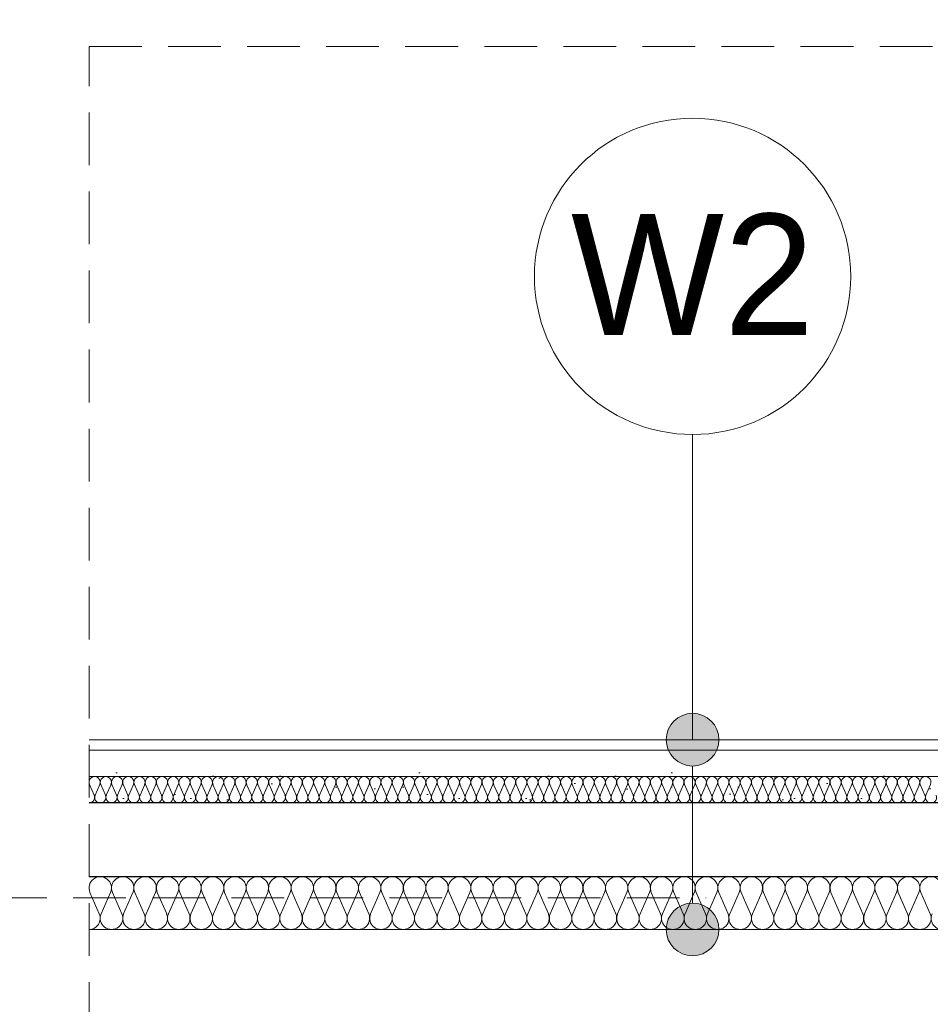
# Model space of a CAD drawing. Extents: x -264238 to -24649, y 31125 to 167795.
# Tile 16 of 256: x -239270 to -237542, y 78808 to 80676. Entities that reach past the tile are written whole.
import ezdxf

# ---------------------------------------------------------------- set-up
doc = ezdxf.new("R2010")
doc.units = 0
doc.header["$MEASUREMENT"] = 0
doc.linetypes.add('Krawędzie ukryte', pattern=[150, 100, -50])
for name, color, linetype, lineweight in [('A-Opisy_Nr_Pióra__21', 7, 'Continuous', 9), ('Arch opisy_Nr_Pióra__1', 7, 'Continuous', 25), ('Arch opisy_Nr_Pióra__21', 7, 'Continuous', 9), ('Arch schody_Nr_Pióra__21', 7, 'Continuous', 9), ('arch wypelnienia_Nr_Pióra__101', 8, 'Continuous', 13), ('Istniejące stropy_Nr_Pióra__1', 7, 'Continuous', 25), ('Istniejące stropy_Nr_Pióra__5', 7, 'Continuous', 13)]:
    doc.layers.add(name, color=color, linetype=linetype, lineweight=lineweight)
doc.layers.add('Arch ocieplenie', color=7, linetype='Continuous')
doc.layers.add('Arch opisy', color=7, linetype='Continuous')
for name, color, linetype, lineweight, true_color in [('Arch ocieplenie_Nr_Pióra__25', 7, 'Continuous', 13, 0x40a5ff), ('Arch ocieplenie_Nr_Pióra__4', 7, 'Continuous', 9, 0x029e21), ('Arch stropy_Nr_Pióra__25', 7, 'Continuous', 13, 0x40a5ff)]:
    doc.layers.add(name, color=color, linetype=linetype, lineweight=lineweight, true_color=true_color)
doc.styles.add('GENERATED_STYLE_5', font='txt')
doc.dimstyles.new('GENERATED_STYLE__13', dxfattribs={"dimtxt": 0.18, "dimasz": 273.6, "dimexe": 0.18, "dimexo": 0.0625, "dimgap": 0.09, "dimtad": 0, "dimtih": 1, "dimtoh": 1, "dimdec": 4, "dimzin": 0, "dimdsep": 46, "dimcen": 0.09, "dimadec": 0, "dimazin": 0, "dimtfac": 1, "dimtdec": 4, "dimtmove": 0, "dimatfit": 3, "dimldrblk": 'ARROWHEAD_5', "dimfxl": 0, "dimtolj": 1, "dimtzin": 0, "dimarcsym": 0})
doc.dimstyles.new('GENERATED_STYLE__15', dxfattribs={"dimtxt": 0.18, "dimasz": 145.92, "dimexe": 0.18, "dimexo": 0.0625, "dimgap": 0.09, "dimtad": 0, "dimtih": 1, "dimtoh": 1, "dimdec": 4, "dimzin": 0, "dimdsep": 46, "dimcen": 0.09, "dimadec": 0, "dimazin": 0, "dimtfac": 1, "dimtdec": 4, "dimtmove": 0, "dimatfit": 3, "dimldrblk": 'ARROWHEAD_5', "dimfxl": 0, "dimtolj": 1, "dimtzin": 0, "dimarcsym": 0})

# ---------------------------------------------------------------- blocks, each defined once
blk = doc.blocks.new('Izolacja cieplna 14_202', base_point=(-239138.4, 79189.6))
at = {"layer": 'Arch ocieplenie_Nr_Pióra__25', "linetype": 'Continuous'}
for p, q in [((-239137.6, 79224.7), (-239128.7, 79204.5)), ((-239126.9, 79204.5), (-239118, 79224.7)), ((-239116.3, 79224.7), (-239107.4, 79204.5)), ((-239105.6, 79204.5), (-239096.7, 79224.7)), ((-239095, 79224.7), (-239086.1, 79204.5)), ((-239084.3, 79204.5), (-239075.4, 79224.7)), ((-239073.7, 79224.7), (-239064.8, 79204.5)), ((-239063, 79204.5), (-239054.1, 79224.7)), ((-239052.4, 79224.7), (-239043.5, 79204.5)), ((-239041.7, 79204.5), (-239032.8, 79224.7)), ((-239031.1, 79224.7), (-239022.2, 79204.5)), ((-239020.4, 79204.5), (-239011.5, 79224.7)), ((-239009.8, 79224.7), (-239000.9, 79204.5)), ((-238999.1, 79204.5), (-238990.2, 79224.7)), ((-238988.5, 79224.7), (-238979.6, 79204.5)), ((-238977.8, 79204.5), (-238969, 79224.7)), ((-238967.2, 79224.7), (-238958.3, 79204.5)), ((-238956.5, 79204.5), (-238947.7, 79224.7)), ((-238945.9, 79224.7), (-238937, 79204.5)), ((-238935.2, 79204.5), (-238926.4, 79224.7)), ((-238924.6, 79224.7), (-238915.7, 79204.5)), ((-238913.9, 79204.5), (-238905.1, 79224.7)), ((-238903.3, 79224.7), (-238894.4, 79204.5)), ((-238892.6, 79204.5), (-238883.8, 79224.7)), ((-238882, 79224.7), (-238873.1, 79204.5)), ((-238871.3, 79204.5), (-238862.5, 79224.7)), ((-238860.7, 79224.7), (-238851.8, 79204.5)), ((-238850, 79204.5), (-238841.2, 79224.7)), ((-238839.4, 79224.7), (-238830.5, 79204.5)), ((-238828.7, 79204.5), (-238819.9, 79224.7)), ((-238818.1, 79224.7), (-238809.2, 79204.5)), ((-238807.4, 79204.5), (-238798.6, 79224.7)), ((-238796.8, 79224.7), (-238787.9, 79204.5)), ((-238786.1, 79204.5), (-238777.3, 79224.7)), ((-238775.5, 79224.7), (-238766.6, 79204.5)), ((-238764.8, 79204.5), (-238756, 79224.7)), ((-238754.2, 79224.7), (-238745.3, 79204.5)), ((-238743.5, 79204.5), (-238734.7, 79224.7)), ((-238732.9, 79224.7), (-238724, 79204.5)), ((-238722.2, 79204.5), (-238713.4, 79224.7)), ((-238711.6, 79224.7), (-238702.7, 79204.5)), ((-238700.9, 79204.5), (-238692.1, 79224.7)), ((-238690.3, 79224.7), (-238681.4, 79204.5)), ((-238679.6, 79204.5), (-238670.8, 79224.7)), ((-238669, 79224.7), (-238660.1, 79204.5)), ((-238658.3, 79204.5), (-238649.5, 79224.7)), ((-238647.7, 79224.7), (-238638.8, 79204.5)), ((-238637, 79204.5), (-238628.2, 79224.7)), ((-238626.4, 79224.7), (-238617.5, 79204.5)), ((-238615.7, 79204.5), (-238606.9, 79224.7)), ((-238605.1, 79224.7), (-238596.2, 79204.5)), ((-238594.4, 79204.5), (-238585.6, 79224.7)), ((-238583.8, 79224.7), (-238574.9, 79204.5)), ((-238573.1, 79204.5), (-238564.3, 79224.7)), ((-238562.5, 79224.7), (-238553.6, 79204.5)), ((-238551.8, 79204.5), (-238543, 79224.7)), ((-238541.2, 79224.7), (-238532.3, 79204.5)), ((-238530.5, 79204.5), (-238521.7, 79224.7)), ((-238519.9, 79224.7), (-238511, 79204.5)), ((-238509.2, 79204.5), (-238500.4, 79224.7)), ((-238498.6, 79224.7), (-238489.7, 79204.5)), ((-238487.9, 79204.5), (-238479.1, 79224.7)), ((-238477.3, 79224.7), (-238468.4, 79204.5)), ((-238466.6, 79204.5), (-238457.8, 79224.7)), ((-238456, 79224.7), (-238447.1, 79204.5)), ((-238445.3, 79204.5), (-238436.5, 79224.7)), ((-238434.7, 79224.7), (-238425.8, 79204.5)), ((-238424, 79204.5), (-238415.2, 79224.7)), ((-238413.4, 79224.7), (-238404.5, 79204.5)), ((-238402.7, 79204.5), (-238393.9, 79224.7)), ((-238392.1, 79224.7), (-238383.2, 79204.5)), ((-238381.4, 79204.5), (-238372.6, 79224.7)), ((-238370.8, 79224.7), (-238361.9, 79204.5)), ((-238360.1, 79204.5), (-238351.3, 79224.7)), ((-238349.5, 79224.7), (-238340.6, 79204.5)), ((-238338.8, 79204.5), (-238330, 79224.7)), ((-238328.2, 79224.7), (-238319.3, 79204.5)), ((-238317.6, 79204.5), (-238308.7, 79224.7)), ((-238306.9, 79224.7), (-238298, 79204.5)), ((-238296.3, 79204.5), (-238287.4, 79224.7)), ((-238285.6, 79224.7), (-238276.7, 79204.5)), ((-238275, 79204.5), (-238266.1, 79224.7)), ((-238264.3, 79224.7), (-238255.4, 79204.5)), ((-238253.7, 79204.5), (-238244.8, 79224.7)), ((-238243, 79224.7), (-238234.1, 79204.5)), ((-238232.4, 79204.5), (-238223.5, 79224.7)), ((-238221.7, 79224.7), (-238212.8, 79204.5)), ((-238211.1, 79204.5), (-238202.2, 79224.7)), ((-238200.4, 79224.7), (-238191.5, 79204.5)), ((-238189.8, 79204.5), (-238180.9, 79224.7)), ((-238179.1, 79224.7), (-238170.2, 79204.5)), ((-238168.5, 79204.5), (-238159.6, 79224.7)), ((-238157.8, 79224.7), (-238149, 79204.5)), ((-238147.2, 79204.5), (-238138.3, 79224.7)), ((-238136.5, 79224.7), (-238127.7, 79204.5)), ((-238125.9, 79204.5), (-238117, 79224.7)), ((-238115.2, 79224.7), (-238106.4, 79204.5)), ((-238104.6, 79204.5), (-238095.7, 79224.7)), ((-238093.9, 79224.7), (-238085.1, 79204.5)), ((-238083.3, 79204.5), (-238074.4, 79224.7)), ((-238072.6, 79224.7), (-238063.8, 79204.5)), ((-238062, 79204.5), (-238053.1, 79224.7)), ((-238051.3, 79224.7), (-238042.5, 79204.5)), ((-238040.7, 79204.5), (-238031.8, 79224.7)), ((-238030, 79224.7), (-238021.2, 79204.5)), ((-238019.4, 79204.5), (-238010.5, 79224.7)), ((-238008.7, 79224.7), (-237999.9, 79204.5)), ((-237998.1, 79204.5), (-237989.2, 79224.7)), ((-237987.4, 79224.7), (-237978.6, 79204.5)), ((-237976.8, 79204.5), (-237967.9, 79224.7)), ((-237966.1, 79224.7), (-237957.3, 79204.5)), ((-237955.5, 79204.5), (-237946.6, 79224.7)), ((-237944.8, 79224.7), (-237936, 79204.5)), ((-237934.2, 79204.5), (-237925.3, 79224.7)), ((-237923.5, 79224.7), (-237914.7, 79204.5)), ((-237912.9, 79204.5), (-237904, 79224.7)), ((-237902.2, 79224.7), (-237893.4, 79204.5)), ((-237891.6, 79204.5), (-237882.7, 79224.7)), ((-237880.9, 79224.7), (-237872.1, 79204.5)), ((-237870.3, 79204.5), (-237861.4, 79224.7)), ((-237859.6, 79224.7), (-237850.8, 79204.5)), ((-237849, 79204.5), (-237840.1, 79224.7)), ((-237838.3, 79224.7), (-237829.5, 79204.5)), ((-237827.7, 79204.5), (-237818.8, 79224.7)), ((-237817, 79224.7), (-237808.2, 79204.5)), ((-237806.4, 79204.5), (-237797.5, 79224.7)), ((-237795.7, 79224.7), (-237786.9, 79204.5)), ((-237785.1, 79204.5), (-237776.2, 79224.7)), ((-237774.4, 79224.7), (-237765.6, 79204.5)), ((-237763.8, 79204.5), (-237754.9, 79224.7)), ((-237753.1, 79224.7), (-237744.3, 79204.5)), ((-237742.5, 79204.5), (-237733.6, 79224.7)), ((-237731.8, 79224.7), (-237723, 79204.5)), ((-237721.2, 79204.5), (-237712.3, 79224.7)), ((-237710.5, 79224.7), (-237701.7, 79204.5)), ((-237699.9, 79204.5), (-237691, 79224.7)), ((-237689.2, 79224.7), (-237680.4, 79204.5)), ((-237678.6, 79204.5), (-237669.7, 79224.7)), ((-237667.9, 79224.7), (-237659.1, 79204.5)), ((-237657.3, 79204.5), (-237648.4, 79224.7)), ((-237646.6, 79224.7), (-237637.8, 79204.5)), ((-237636, 79204.5), (-237627.1, 79224.7)), ((-237625.3, 79224.7), (-237616.5, 79204.5)), ((-237614.7, 79204.5), (-237605.8, 79224.7)), ((-237604, 79224.7), (-237595.2, 79204.5)), ((-237593.4, 79204.5), (-237584.5, 79224.7)), ((-237582.7, 79224.7), (-237573.9, 79204.5)), ((-237572.1, 79204.5), (-237563.2, 79224.7)), ((-237561.4, 79224.7), (-237552.6, 79204.5)), ((-237550.8, 79204.5), (-237541.9, 79224.7))]:
    blk.add_line(p, q, dxfattribs=at)
for centre, start_param, end_param in [((-239127.8, 79228.9), 5.870392, 9.837571), ((-239106.5, 79228.9), 5.870392, 9.837571), ((-239085.2, 79228.9), 5.870392, 9.837571), ((-239063.9, 79228.9), 5.870392, 9.837571), ((-239042.6, 79228.9), 5.870392, 9.837571), ((-239021.3, 79228.9), 5.870392, 9.837571), ((-239000, 79228.9), 5.870392, 9.837571), ((-238978.7, 79228.9), 5.870392, 9.837571), ((-238957.4, 79228.9), 5.870392, 9.837571), ((-238936.1, 79228.9), 5.870392, 9.837571), ((-238914.8, 79228.9), 5.870392, 9.837571), ((-238893.5, 79228.9), 5.870392, 9.837571), ((-238872.2, 79228.9), 5.870392, 9.837571), ((-238850.9, 79228.9), 5.870392, 9.837571), ((-238829.6, 79228.9), 5.870392, 9.837571), ((-238808.3, 79228.9), 5.870392, 9.837571), ((-238787, 79228.9), 5.870392, 9.837571), ((-238765.7, 79228.9), 5.870392, 9.837571), ((-238744.4, 79228.9), 5.870392, 9.837571), ((-238723.1, 79228.9), 5.870392, 9.837571), ((-238701.8, 79228.9), 5.870392, 9.837571), ((-238680.5, 79228.9), 5.870392, 9.837571), ((-238659.2, 79228.9), 5.870392, 9.837571), ((-238637.9, 79228.9), 5.870392, 9.837571), ((-238616.6, 79228.9), 5.870392, 9.837571), ((-238595.3, 79228.9), 5.870392, 9.837571), ((-238574, 79228.9), 5.870392, 9.837571), ((-238552.7, 79228.9), 5.870392, 9.837571), ((-238531.4, 79228.9), 5.870392, 9.837571), ((-238510.1, 79228.9), 5.870392, 9.837571), ((-238488.8, 79228.9), 5.870392, 9.837571), ((-238467.5, 79228.9), 5.870392, 9.837571), ((-238446.2, 79228.9), 5.870392, 9.837571), ((-238424.9, 79228.9), 5.870392, 9.837571), ((-238403.6, 79228.9), 5.870392, 9.837571), ((-238382.3, 79228.9), 5.870392, 9.837571), ((-238361, 79228.9), 5.870392, 9.837571), ((-238339.7, 79228.9), 5.870392, 9.837571), ((-238318.4, 79228.9), 5.870392, 9.837571), ((-238297.1, 79228.9), 5.870392, 9.837571), ((-238275.8, 79228.9), 5.870392, 9.837571), ((-238254.5, 79228.9), 5.870392, 9.837571), ((-238233.3, 79228.9), 5.870392, 9.837571), ((-238212, 79228.9), 5.870392, 9.837571), ((-238190.7, 79228.9), 5.870392, 9.837571), ((-238169.4, 79228.9), 5.870392, 9.837571), ((-238148.1, 79228.9), 5.870392, 9.837571), ((-238126.8, 79228.9), 5.870392, 9.837571), ((-238105.5, 79228.9), 5.870392, 9.837571), ((-238084.2, 79228.9), 5.870392, 9.837571), ((-238062.9, 79228.9), 5.870392, 9.837571), ((-238041.6, 79228.9), 5.870392, 9.837571), ((-238020.3, 79228.9), 5.870392, 9.837571), ((-237999, 79228.9), 5.870392, 9.837571), ((-237977.7, 79228.9), 5.870392, 9.837571), ((-237956.4, 79228.9), 5.870392, 9.837571), ((-237935.1, 79228.9), 5.870392, 9.837571), ((-237913.8, 79228.9), 5.870392, 9.837571), ((-237892.5, 79228.9), 5.870392, 9.837571), ((-237871.2, 79228.9), 5.870392, 9.837571), ((-237849.9, 79228.9), 5.870392, 9.837571), ((-237828.6, 79228.9), 5.870392, 9.837571), ((-237807.3, 79228.9), 5.870392, 9.837571), ((-237786, 79228.9), 5.870392, 9.837571), ((-237764.7, 79228.9), 5.870392, 9.837571), ((-237743.4, 79228.9), 5.870392, 9.837571), ((-237722.1, 79228.9), 5.870392, 9.837571), ((-237700.8, 79228.9), 5.870392, 9.837571), ((-237679.5, 79228.9), 5.870392, 9.837571), ((-237658.2, 79228.9), 5.870392, 9.837571), ((-237636.9, 79228.9), 5.870392, 9.837571), ((-237615.6, 79228.9), 5.870392, 9.837571), ((-237594.3, 79228.9), 5.870392, 9.837571), ((-237573, 79228.9), 5.870392, 9.837571), ((-237551.7, 79228.9), 5.870392, 9.837571), ((-239138.4, 79200.2), 4.712389, 6.695979), ((-239117.1, 79200.2), 2.7288, 6.695979), ((-239095.8, 79200.2), 2.7288, 6.695979), ((-239074.5, 79200.2), 2.7288, 6.695979), ((-239053.3, 79200.2), 2.7288, 6.695979), ((-239032, 79200.2), 2.7288, 6.695979), ((-239010.7, 79200.2), 2.7288, 6.695979), ((-238989.4, 79200.2), 2.7288, 6.695979), ((-238968.1, 79200.2), 2.7288, 6.695979), ((-238946.8, 79200.2), 2.7288, 6.695979), ((-238925.5, 79200.2), 2.7288, 6.695979), ((-238904.2, 79200.2), 2.7288, 6.695979), ((-238882.9, 79200.2), 2.7288, 6.695979), ((-238861.6, 79200.2), 2.7288, 6.695979), ((-238840.3, 79200.2), 2.7288, 6.695979), ((-238819, 79200.2), 2.7288, 6.695979), ((-238797.7, 79200.2), 2.7288, 6.695979), ((-238776.4, 79200.2), 2.7288, 6.695979), ((-238755.1, 79200.2), 2.7288, 6.695979), ((-238733.8, 79200.2), 2.7288, 6.695979), ((-238712.5, 79200.2), 2.7288, 6.695979), ((-238691.2, 79200.2), 2.7288, 6.695979), ((-238669.9, 79200.2), 2.7288, 6.695979), ((-238648.6, 79200.2), 2.7288, 6.695979), ((-238627.3, 79200.2), 2.7288, 6.695979), ((-238606, 79200.2), 2.7288, 6.695979), ((-238584.7, 79200.2), 2.7288, 6.695979), ((-238563.4, 79200.2), 2.7288, 6.695979), ((-238542.1, 79200.2), 2.7288, 6.695979), ((-238520.8, 79200.2), 2.7288, 6.695979), ((-238499.5, 79200.2), 2.7288, 6.695979), ((-238478.2, 79200.2), 2.7288, 6.695979), ((-238456.9, 79200.2), 2.7288, 6.695979), ((-238435.6, 79200.2), 2.7288, 6.695979), ((-238414.3, 79200.2), 2.7288, 6.695979), ((-238393, 79200.2), 2.7288, 6.695979), ((-238371.7, 79200.2), 2.7288, 6.695979), ((-238350.4, 79200.2), 2.7288, 6.695979), ((-238329.1, 79200.2), 2.7288, 6.695979), ((-238307.8, 79200.2), 2.7288, 6.695979), ((-238286.5, 79200.2), 2.7288, 6.695979), ((-238265.2, 79200.2), 2.7288, 6.695979), ((-238243.9, 79200.2), 2.7288, 6.695979), ((-238222.6, 79200.2), 2.7288, 6.695979), ((-238201.3, 79200.2), 2.7288, 6.695979), ((-238180, 79200.2), 2.7288, 6.695979), ((-238158.7, 79200.2), 2.7288, 6.695979), ((-238137.4, 79200.2), 2.7288, 6.695979), ((-238116.1, 79200.2), 2.7288, 6.695979), ((-238094.8, 79200.2), 2.7288, 6.695979), ((-238073.5, 79200.2), 2.7288, 6.695979), ((-238052.2, 79200.2), 2.7288, 6.695979), ((-238030.9, 79200.2), 2.7288, 6.695979), ((-238009.6, 79200.2), 2.7288, 6.695979), ((-237988.3, 79200.2), 2.7288, 6.695979), ((-237967, 79200.2), 2.7288, 6.695979), ((-237945.7, 79200.2), 2.7288, 6.695979), ((-237924.4, 79200.2), 2.7288, 6.695979), ((-237903.1, 79200.2), 2.7288, 6.695979), ((-237881.8, 79200.2), 2.7288, 6.695979), ((-237860.5, 79200.2), 2.7288, 6.695979), ((-237839.2, 79200.2), 2.7288, 6.695979), ((-237817.9, 79200.2), 2.7288, 6.695979), ((-237796.6, 79200.2), 2.7288, 6.695979), ((-237775.3, 79200.2), 2.7288, 6.695979), ((-237754, 79200.2), 2.7288, 6.695979), ((-237732.7, 79200.2), 2.7288, 6.695979), ((-237711.4, 79200.2), 2.7288, 6.695979), ((-237690.1, 79200.2), 2.7288, 6.695979), ((-237668.8, 79200.2), 2.7288, 6.695979), ((-237647.5, 79200.2), 2.7288, 6.695979), ((-237626.2, 79200.2), 2.7288, 6.695979), ((-237604.9, 79200.2), 2.7288, 6.695979), ((-237583.6, 79200.2), 2.7288, 6.695979), ((-237562.3, 79200.2), 2.7288, 6.695979), ((-237541, 79200.2), 2.7288, 6.695979)]:
    blk.add_ellipse(centre, major_axis=(10.6, 0), ratio=0.99855, start_param=start_param, end_param=end_param, dxfattribs=at)
blk = doc.blocks.new('Izolacja cieplna 14_208', base_point=(-235858.4, 78949.6))
at = {"layer": 'Arch ocieplenie_Nr_Pióra__4', "linetype": 'Continuous'}
for p, q in [((-239118.9, 78979.4), (-239136.7, 79019.8)), ((-239097.6, 79019.8), (-239115.4, 78979.4)), ((-239076.3, 78979.4), (-239094.1, 79019.8)), ((-239055, 79019.8), (-239072.8, 78979.4)), ((-239033.7, 78979.4), (-239051.5, 79019.8)), ((-239012.4, 79019.8), (-239030.2, 78979.4)), ((-238991.1, 78979.4), (-239008.9, 79019.8)), ((-238969.8, 79019.8), (-238987.6, 78979.4)), ((-238948.5, 78979.4), (-238966.3, 79019.8)), ((-238927.2, 79019.8), (-238945, 78979.4)), ((-238905.9, 78979.4), (-238923.7, 79019.8)), ((-238884.6, 79019.8), (-238902.4, 78979.4)), ((-238863.4, 78979.4), (-238881.1, 79019.8)), ((-238842.1, 79019.8), (-238859.8, 78979.4)), ((-238820.8, 78979.4), (-238838.5, 79019.8)), ((-238799.5, 79019.8), (-238817.2, 78979.4)), ((-238778.2, 78979.4), (-238795.9, 79019.8)), ((-238756.9, 79019.8), (-238774.6, 78979.4)), ((-238735.6, 78979.4), (-238753.3, 79019.8)), ((-238714.3, 79019.8), (-238732, 78979.4)), ((-238693, 78979.4), (-238710.7, 79019.8)), ((-238671.7, 79019.8), (-238689.4, 78979.4)), ((-238650.4, 78979.4), (-238668.1, 79019.8)), ((-238629.1, 79019.8), (-238646.8, 78979.4)), ((-238607.8, 78979.4), (-238625.5, 79019.8)), ((-238586.5, 79019.8), (-238604.2, 78979.4)), ((-238565.2, 78979.4), (-238582.9, 79019.8)), ((-238543.9, 79019.8), (-238561.6, 78979.4)), ((-238522.6, 78979.4), (-238540.3, 79019.8)), ((-238501.3, 79019.8), (-238519, 78979.4)), ((-238480, 78979.4), (-238497.7, 79019.8)), ((-238458.7, 79019.8), (-238476.4, 78979.4)), ((-238437.4, 78979.4), (-238455.1, 79019.8)), ((-238416.1, 79019.8), (-238433.8, 78979.4)), ((-238394.8, 78979.4), (-238412.5, 79019.8)), ((-238373.5, 79019.8), (-238391.2, 78979.4)), ((-238352.2, 78979.4), (-238369.9, 79019.8)), ((-238330.9, 79019.8), (-238348.6, 78979.4)), ((-238309.6, 78979.4), (-238327.3, 79019.8)), ((-238288.3, 79019.8), (-238306, 78979.4)), ((-238267, 78979.4), (-238284.7, 79019.8)), ((-238245.7, 79019.8), (-238263.4, 78979.4)), ((-238224.4, 78979.4), (-238242.1, 79019.8)), ((-238203.1, 79019.8), (-238220.8, 78979.4)), ((-238181.8, 78979.4), (-238199.5, 79019.8)), ((-238160.5, 79019.8), (-238178.2, 78979.4)), ((-238139.2, 78979.4), (-238156.9, 79019.8)), ((-238117.9, 79019.8), (-238135.6, 78979.4)), ((-238096.6, 78979.4), (-238114.3, 79019.8)), ((-238075.3, 79019.8), (-238093, 78979.4)), ((-238054, 78979.4), (-238071.7, 79019.8)), ((-238032.7, 79019.8), (-238050.4, 78979.4)), ((-238011.4, 78979.4), (-238029.1, 79019.8)), ((-237990.1, 79019.8), (-238007.8, 78979.4)), ((-237968.8, 78979.4), (-237986.5, 79019.8)), ((-237947.5, 79019.8), (-237965.2, 78979.4)), ((-237926.2, 78979.4), (-237943.9, 79019.8)), ((-237904.9, 79019.8), (-237922.6, 78979.4)), ((-237883.6, 78979.4), (-237901.3, 79019.8)), ((-237862.3, 79019.8), (-237880, 78979.4)), ((-237841, 78979.4), (-237858.7, 79019.8)), ((-237819.7, 79019.8), (-237837.4, 78979.4)), ((-237798.4, 78979.4), (-237816.1, 79019.8)), ((-237777.1, 79019.8), (-237794.8, 78979.4)), ((-237755.8, 78979.4), (-237773.5, 79019.8)), ((-237734.5, 79019.8), (-237752.2, 78979.4)), ((-237713.2, 78979.4), (-237730.9, 79019.8)), ((-237691.9, 79019.8), (-237709.6, 78979.4)), ((-237670.6, 78979.4), (-237688.3, 79019.8)), ((-237649.3, 79019.8), (-237667, 78979.4)), ((-237628, 78979.4), (-237645.7, 79019.8)), ((-237606.7, 79019.8), (-237624.4, 78979.4)), ((-237585.4, 78979.4), (-237603.1, 79019.8)), ((-237564.1, 79019.8), (-237581.9, 78979.4)), ((-237542.8, 78979.4), (-237560.6, 79019.8))]:
    blk.add_line(p, q, dxfattribs=at)
for centre, start_param, end_param in [((-239117.1, 79028.3), 2.728799, 6.695979), ((-239074.5, 79028.3), 2.728799, 6.695979), ((-239032, 79028.3), 2.728799, 6.695979), ((-238989.4, 79028.3), 2.728799, 6.695979), ((-238946.8, 79028.3), 2.728799, 6.695979), ((-238904.2, 79028.3), 2.728799, 6.695979), ((-238861.6, 79028.3), 2.728799, 6.695979), ((-238819, 79028.3), 2.728799, 6.695979), ((-238776.4, 79028.3), 2.728799, 6.695979), ((-238733.8, 79028.3), 2.728799, 6.695979), ((-238691.2, 79028.3), 2.728799, 6.695979), ((-238648.6, 79028.3), 2.728799, 6.695979), ((-238606, 79028.3), 2.728799, 6.695979), ((-238563.4, 79028.3), 2.728799, 6.695979), ((-238520.8, 79028.3), 2.728799, 6.695979), ((-238478.2, 79028.3), 2.728799, 6.695979), ((-238435.6, 79028.3), 2.728799, 6.695979), ((-238393, 79028.3), 2.728799, 6.695979), ((-238350.4, 79028.3), 2.728799, 6.695979), ((-238307.8, 79028.3), 2.728799, 6.695979), ((-238265.2, 79028.3), 2.728799, 6.695979), ((-238222.6, 79028.3), 2.728799, 6.695979), ((-238180, 79028.3), 2.728799, 6.695979), ((-238137.4, 79028.3), 2.728799, 6.695979), ((-238094.8, 79028.3), 2.728799, 6.695979), ((-238052.2, 79028.3), 2.728799, 6.695979), ((-238009.6, 79028.3), 2.728799, 6.695979), ((-237967, 79028.3), 2.728799, 6.695979), ((-237924.4, 79028.3), 2.728799, 6.695979), ((-237881.8, 79028.3), 2.728799, 6.695979), ((-237839.2, 79028.3), 2.728799, 6.695979), ((-237796.6, 79028.3), 2.728799, 6.695979), ((-237754, 79028.3), 2.728799, 6.695979), ((-237711.4, 79028.3), 2.728799, 6.695979), ((-237668.8, 79028.3), 2.728799, 6.695979), ((-237626.2, 79028.3), 2.728799, 6.695979), ((-237583.6, 79028.3), 2.728799, 6.695979), ((-237541, 79028.3), 2.728799, 6.695979), ((-239138.4, 78970.8), 1.570796, 3.554385), ((-239095.8, 78970.8), 5.870392, 9.837571), ((-239053.2, 78970.8), 5.870392, 9.837571), ((-239010.7, 78970.8), 5.870392, 9.837571), ((-238968.1, 78970.8), 5.870392, 9.837571), ((-238925.5, 78970.8), 5.870392, 9.837571), ((-238882.9, 78970.8), 5.870392, 9.837571), ((-238840.3, 78970.8), 5.870392, 9.837571), ((-238797.7, 78970.8), 5.870392, 9.837571), ((-238755.1, 78970.8), 5.870392, 9.837571), ((-238712.5, 78970.8), 5.870392, 9.837571), ((-238669.9, 78970.8), 5.870392, 9.837571), ((-238627.3, 78970.8), 5.870392, 9.837571), ((-238584.7, 78970.8), 5.870392, 9.837571), ((-238542.1, 78970.8), 5.870392, 9.837571), ((-238499.5, 78970.8), 5.870392, 9.837571), ((-238456.9, 78970.8), 5.870392, 9.837571), ((-238414.3, 78970.8), 5.870392, 9.837571), ((-238371.7, 78970.8), 5.870392, 9.837571), ((-238329.1, 78970.8), 5.870392, 9.837571), ((-238286.5, 78970.8), 5.870392, 9.837571), ((-238243.9, 78970.8), 5.870392, 9.837571), ((-238201.3, 78970.8), 5.870392, 9.837571), ((-238158.7, 78970.8), 5.870392, 9.837571), ((-238116.1, 78970.8), 5.870392, 9.837571), ((-238073.5, 78970.8), 5.870392, 9.837571), ((-238030.9, 78970.8), 5.870392, 9.837571), ((-237988.3, 78970.8), 5.870392, 9.837571), ((-237945.7, 78970.8), 5.870392, 9.837571), ((-237903.1, 78970.8), 5.870392, 9.837571), ((-237860.5, 78970.8), 5.870392, 9.837571), ((-237817.9, 78970.8), 5.870392, 9.837571), ((-237775.3, 78970.8), 5.870392, 9.837571), ((-237732.7, 78970.8), 5.870392, 9.837571), ((-237690.1, 78970.8), 5.870392, 9.837571), ((-237647.5, 78970.8), 5.870392, 9.837571), ((-237604.9, 78970.8), 5.870392, 9.837571), ((-237562.3, 78970.8), 5.870392, 9.837571), ((-237519.7, 78970.8), 5.870392, 9.837571)]:
    blk.add_ellipse(centre, major_axis=(-21.3, 0), ratio=0.99855, start_param=start_param, end_param=end_param, dxfattribs=at)
blk = doc.blocks.new('Linia_96', base_point=(-237993.4, 79309.6))
at = {"layer": 'Arch opisy_Nr_Pióra__21', "linetype": 'Continuous'}
blk.add_line((-237993.4, 79309.6), (-237993.4, 79888.6), dxfattribs=at)
blk.add_circle((-237993.4, 80188.6), 300, dxfattribs=at)
blk = doc.blocks.new('ARROWHEAD_5')
at = {"color": 0, "linetype": 'Continuous', "lineweight": 0}
blk.add_line((0, 0), (-1, 0), dxfattribs=at)
blk.add_solid([(-1, 0.2679), (0, 0), (-1, -0.2679), (-1, 0.2679)], dxfattribs=at)
blk = doc.blocks.new('Linia_107', base_point=(-237993.4, 78949.6))
at = {"layer": 'Arch opisy_Nr_Pióra__21', "linetype": 'Continuous'}
for points in [[(-237943.4, 79309.6), (-237947.3, 79328.7), (-237958.1, 79344.9), (-237974.3, 79355.8), (-237993.4, 79359.6), (-238012.6, 79355.8), (-238028.8, 79344.9), (-238039.6, 79328.7), (-238043.4, 79309.6), (-238039.6, 79290.4), (-238028.8, 79274.2), (-238012.6, 79263.4), (-237993.4, 79259.6), (-237974.3, 79263.4), (-237958.1, 79274.2), (-237947.3, 79290.4)], [(-237943.4, 78949.6), (-237947.3, 78968.7), (-237958.1, 78984.9), (-237974.3, 78995.8), (-237993.4, 78999.6), (-238012.6, 78995.8), (-238028.8, 78984.9), (-238039.6, 78968.7), (-238043.4, 78949.6), (-238039.6, 78930.4), (-238028.8, 78914.2), (-238012.6, 78903.4), (-237993.4, 78899.6), (-237974.3, 78903.4), (-237958.1, 78914.2), (-237947.3, 78930.4)]]:
    blk.add_hatch(color=256, dxfattribs=at).paths.add_polyline_path(points, flags=0)
blk.add_line((-237993.4, 78999.6), (-237993.4, 79259.6), dxfattribs=at)
for centre in [(-237993.4, 79309.6), (-237993.4, 78949.6)]:
    blk.add_circle(centre, 50, dxfattribs=at)

msp = doc.modelspace()

# ---------------------------------------------------------------- hatches: boundary and pattern name
at = {"layer": 'arch wypelnienia_Nr_Pióra__101', "linetype": 'Continuous'}
h = msp.add_hatch(dxfattribs=at)
h.set_pattern_fill('Cut_Stone', color=256, style=0, pattern_type=2)
h.set_pattern_definition([(45, (0, 200), (-63.63961, 63.63961), [0, -60, 0, -90]), (110, (200, 200), (84.572336, 30.781813), [0, -44, 0, -76])])
h.paths.add_polyline_path([(-235858.4, 79189.6), (-239138.4, 79189.6), (-239138.4, 79249.6), (-235858.4, 79249.6)], flags=0)

# ---------------------------------------------------------------- linework, layer by layer
at = {"layer": 'Arch schody_Nr_Pióra__21', "linetype": 'Krawędzie ukryte'}
msp.add_line((-243068.3, 79009.6), (-237967.8, 79009.6), dxfattribs=at)
at = {"layer": 'Arch stropy_Nr_Pióra__25', "linetype": 'Continuous'}
for p, q in [((-235858.4, 79309.6), (-239138.4, 79309.6)), ((-235858.4, 79289.6), (-239138.4, 79289.6)), ((-235858.4, 79239.6), (-239138.4, 79239.6)), ((-235858.4, 78949.6), (-239138.4, 78949.6))]:
    msp.add_line(p, q, dxfattribs=at)
at = {"layer": 'Istniejące stropy_Nr_Pióra__1', "linetype": 'Continuous'}
for p, q in [((-235858.4, 79189.6), (-239138.4, 79189.6)), ((-235858.4, 79049.6), (-239138.4, 79049.6))]:
    msp.add_line(p, q, dxfattribs=at)
at = {"layer": 'Istniejące stropy_Nr_Pióra__5', "linetype": 'Krawędzie ukryte'}
for p, q in [((-239138.4, 76949.6), (-239138.4, 80624.8)), ((-239138.4, 80624.8), (-235238.4, 80624.8))]:
    msp.add_line(p, q, dxfattribs=at)

# ---------------------------------------------------------------- block references
at = {"layer": 'Arch ocieplenie', "color": 104, "linetype": 'Continuous', "lineweight": 9, "true_color": 0x029e21}
for name, p in [('Izolacja cieplna 14_202', (-239138.4, 79189.6)), ('Izolacja cieplna 14_208', (-235858.4, 78949.6))]:
    msp.add_blockref(name, p, dxfattribs=at)
at = {"layer": 'Arch opisy', "linetype": 'Continuous'}
for name, p in [('Linia_96', (-237993.4, 79309.6)), ('Linia_107', (-237993.4, 78949.6))]:
    msp.add_blockref(name, p, dxfattribs=at)

# ---------------------------------------------------------------- texts
at = {"layer": 'Arch opisy_Nr_Pióra__1', "linetype": 'Continuous', "insert": (-237993.4, 80307.1), "char_height": 230, "attachment_point": 2, "style": 'GENERATED_STYLE_5'}
msp.add_mtext('{W2}', dxfattribs=at)

# ---------------------------------------------------------------- leaders
at = {"layer": 'A-Opisy_Nr_Pióra__21', "linetype": 'Continuous', "annotation_type": 0, "has_hookline": 1, "hookline_direction": 1}
for points, dimstyle, text_width in [([(-235338.4, 79536.6), (-236850.4, 82798.3), (-237267.9, 82798.3)], 'GENERATED_STYLE__15', 1209.5), ([(-235318.2, 79098.5), (-237536.4, 81766.7), (-238181, 81766.7)], 'GENERATED_STYLE__13', 3409.5)]:
    msp.add_leader(points, dimstyle=dimstyle, dxfattribs=dict(at, text_width=text_width))

doc.saveas('drawing.dxf')
